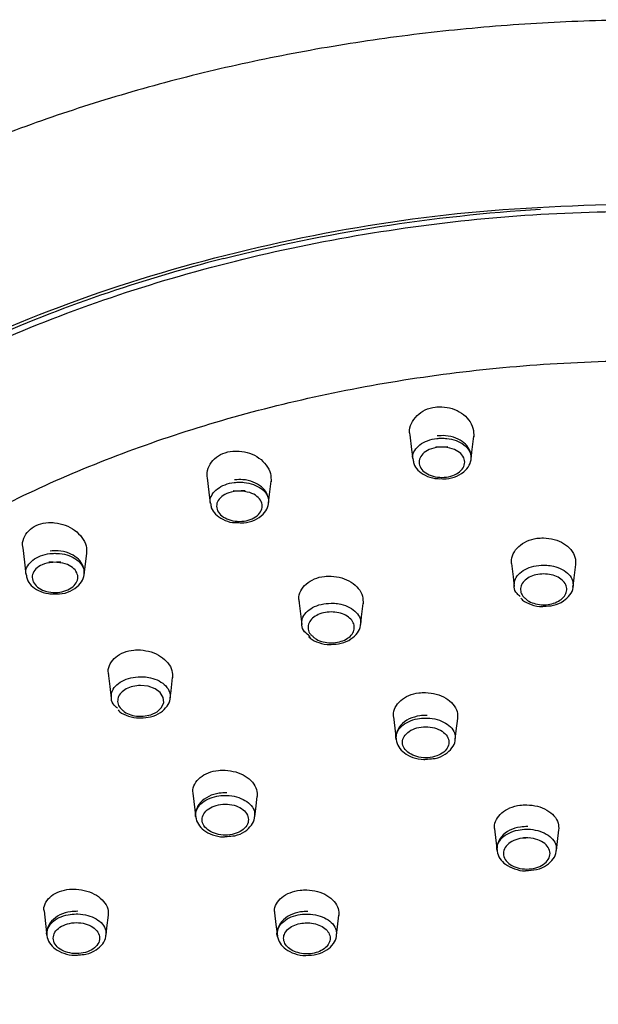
# Model space of a CAD drawing. Header units: inches. Extents: x 0 to 77643, y -44170 to 0.
# Tile 31 of 159: x 68470.09 to 68472.76, y -42942.02 to -42937.49. Entities that reach past the tile are written whole.
import ezdxf

# ---------------------------------------------------------------- set-up
doc = ezdxf.new("R2010")
doc.units = ezdxf.units.IN
doc.header["$MEASUREMENT"] = 0
doc.layers.get('0').update_dxf_attribs({"lineweight": 0})
doc.layers.add('p--łazienka NP', color=150, linetype='Continuous', lineweight=25)

# ---------------------------------------------------------------- blocks, each defined once
blk = doc.blocks.new('natrysk')
at = {"linetype": 'Continuous'}
for p, q in [((-4.9947, 56.7866), (-4.9823, 56.682)), ((-5.9195, 56.4343), (-5.906, 56.3199))]:
    blk.add_line(p, q, dxfattribs=at)
at = {"linetype": 'Continuous', "flags": 128}
for points in [[(-4.9191, 58.0851), (-4.9112, 58.0179), (-4.9059, 57.9729)], [(-4.6364, 57.973), (-4.6325, 58.0061), (-4.6238, 58.0801)], [(-5.8534, 57.8875), (-5.8456, 57.8214), (-5.8396, 57.7702)], [(-5.5703, 57.7704), (-5.567, 57.7982), (-5.5582, 57.8725)], [(-6.7042, 57.5647), (-6.6965, 57.4997), (-6.6898, 57.4423)], [(-6.4207, 57.4425), (-6.4179, 57.4659), (-6.4091, 57.5405)], [(-4.4504, 57.4927), (-4.4431, 57.431), (-4.4379, 57.3868)], [(-4.1658, 57.3868), (-4.1611, 57.4267), (-4.1538, 57.4884)], [(-5.4306, 57.3221), (-5.4233, 57.2603), (-5.4176, 57.2114)], [(-5.1455, 57.2115), (-5.1413, 57.2474), (-5.134, 57.3092)], [(-6.3095, 56.988), (-6.3022, 56.9259), (-6.2959, 56.8727)], [(-6.024, 56.8728), (-6.0202, 56.9054), (-6.0128, 56.9675)], [(-6.1481, 56.789), (-6.1137, 56.7956), (-6.0846, 56.8094), (-6.0639, 56.8289), (-6.0541, 56.8519), (-6.0562, 56.8757), (-6.07, 56.8977), (-6.0939, 56.9154), (-6.1253, 56.9269), (-6.1607, 56.9307)], [(-4.7094, 56.6819), (-4.7047, 56.7218), (-4.698, 56.7787)], [(-5.6339, 56.3255), (-5.6295, 56.3623), (-5.6228, 56.4195)], [(-4.5285, 56.2699), (-4.5222, 56.2162), (-4.5167, 56.1696)], [(-4.2431, 56.1695), (-4.2381, 56.212), (-4.2318, 56.2658)], [(-6.606, 55.8919), (-6.5992, 55.8343), (-6.5924, 55.7766)], [(-6.3201, 55.7793), (-6.316, 55.8143), (-6.3092, 55.8719)], [(-5.5428, 55.8834), (-5.5364, 55.8293), (-5.53, 55.7752)], [(-5.257, 55.7786), (-5.2524, 55.8179), (-5.246, 55.8719)]]:
    blk.add_lwpolyline(points, dxfattribs=at)
at = {"linetype": 'Continuous'}
for points, knots in [([(2.2021, 56.0148), (2.2031, 56.0445), (2.2075, 56.1709), (2.1832, 56.3938), (2.1288, 56.6814), (2.041, 56.9652), (1.9232, 57.244), (1.775, 57.5163), (1.5974, 57.7808), (1.391, 58.0361), (1.1569, 58.2808), (0.8963, 58.5134), (0.6108, 58.7328), (0.3018, 58.9376), (-0.0289, 59.1269), (-0.3794, 59.2995), (-0.7478, 59.4547), (-1.1322, 59.5916), (-1.5304, 59.7096), (-1.9403, 59.8082), (-2.3599, 59.8869), (-2.7869, 59.9452), (-3.2192, 59.9831), (-3.6544, 60.0002), (-4.0904, 59.9964), (-4.5248, 59.9719), (-4.9554, 59.9267), (-5.3801, 59.861), (-5.7965, 59.7752), (-6.2026, 59.6696), (-6.5962, 59.5447), (-6.9753, 59.401), (-7.3379, 59.2393), (-7.682, 59.0603), (-8.0058, 58.8649), (-8.3075, 58.6538), (-8.5854, 58.4283), (-8.8378, 58.1894), (-9.0633, 57.9385), (-9.2604, 57.6769), (-9.4281, 57.4062), (-9.5653, 57.1281), (-9.6715, 56.8442), (-9.7457, 56.5563), (-9.7891, 56.266), (-9.7974, 55.9753), (-9.7894, 55.7709), (-9.7697, 55.6649), (-9.7678, 55.6548)], [0, 0, 0, 0, 0.006763, 0.028794, 0.050826, 0.072896, 0.095036, 0.117267, 0.139598, 0.162025, 0.184535, 0.207111, 0.229735, 0.252392, 0.275066, 0.297748, 0.32043, 0.343107, 0.365776, 0.388439, 0.411095, 0.433745, 0.456391, 0.479034, 0.501677, 0.524321, 0.546969, 0.569621, 0.592281, 0.614951, 0.63763, 0.660321, 0.683024, 0.705738, 0.728461, 0.751185, 0.773903, 0.796602, 0.819266, 0.841876, 0.864412, 0.886856, 0.909195, 0.931427, 0.953565, 0.975632, 0.997665, 1, 1, 1, 1]), ([(-9.3921, 55.4262), (-9.3805, 55.6038), (-9.357, 55.9628), (-9.2007, 56.4161), (-9.0111, 56.7838), (-8.8204, 57.0716), (-8.5919, 57.3501), (-8.3292, 57.6143), (-8.0372, 57.86), (-7.7165, 58.0884), (-7.3648, 58.3002), (-6.8885, 58.5412), (-6.2624, 58.7874), (-5.4763, 58.9955), (-4.6454, 59.129), (-4.0805, 59.1455), (-3.7947, 59.1539)], [0, 0, 0, 0, 0.090987, 0.183869, 0.237026, 0.290183, 0.344889, 0.399594, 0.452493, 0.505393, 0.559811, 0.61423, 0.709564, 0.807123, 0.902446, 1, 1, 1, 1]), ([(-9.3224, 55.4368), (-9.3148, 55.5753), (-9.2997, 55.8526), (-9.1896, 56.263), (-9.0165, 56.6631), (-8.7738, 57.047), (-8.4691, 57.4106), (-8.1057, 57.7494), (-7.6867, 58.0581), (-7.2194, 58.3339), (-6.7087, 58.5736), (-6.1597, 58.7723), (-5.5808, 58.9293), (-4.9881, 59.0395), (-4.3903, 59.1066), (-3.9932, 59.1149), (-3.7947, 59.119)], [0, 0, 0, 0, 0.071821, 0.143865, 0.215675, 0.287507, 0.359568, 0.431402, 0.503172, 0.575169, 0.646935, 0.718776, 0.790849, 0.862689, 0.931344, 1, 1, 1, 1]), ([(-5.7774, 58.8984), (-5.9711, 58.849), (-6.1607, 58.7924), (-6.529, 58.6653), (-6.7078, 58.5948), (-7.0525, 58.4411), (-7.2185, 58.3579), (-7.5353, 58.1795), (-7.6862, 58.0844), (-7.8289, 57.984)], [0, 0, 0, 0, 0.25, 0.25, 0.5, 0.5, 0.75, 0.75, 1, 1, 1, 1]), ([(-8.7943, 55.1205), (-8.7928, 55.2349), (-8.7827, 55.3479), (-8.7461, 55.5706), (-8.7196, 55.6803), (-8.6166, 56.0035), (-8.5167, 56.2113), (-8.2611, 56.6072), (-8.1055, 56.7952), (-7.745, 57.147), (-7.5403, 57.3108), (-7.2012, 57.5351), (-7.0829, 57.6063), (-6.8365, 57.741), (-6.4521, 57.9314), (-6.0274, 58.0848), (-5.432, 58.2519), (-4.9635, 58.3492), (-4.4696, 58.3995), (-4.1356, 58.422), (-3.9661, 58.4278), (-3.7947, 58.4278)], [0, 0, 0, 0, 0.03125, 0.03125, 0.0625, 0.0625, 0.125, 0.125, 0.1875, 0.1875, 0.25, 0.25, 0.28125, 0.28125, 0.3125, 0.375, 0.375, 0.4375, 0.46875, 0.46875, 0.5, 0.5, 0.5, 0.5]), ([(-4.9174, 58.0854), (-4.9184, 58.0892), (-4.9228, 58.1069), (-4.9132, 58.1391), (-4.8886, 58.1756), (-4.8495, 58.202), (-4.8083, 58.2145), (-4.7818, 58.2149), (-4.7717, 58.215)], [0, 0, 0, 0, 0.058689, 0.267838, 0.475689, 0.679902, 0.878758, 1, 1, 1, 1]), ([(-4.7717, 58.215), (-4.7554, 58.2131), (-4.7227, 58.2093), (-4.679, 58.1872), (-4.6453, 58.1557), (-4.6243, 58.1167), (-4.6245, 58.0893), (-4.6246, 58.0757)], [0, 0, 0, 0, 0.195916, 0.392485, 0.593136, 0.79852, 1, 1, 1, 1]), ([(-4.7743, 57.8838), (-4.7667, 57.8832), (-4.7417, 57.8815), (-4.7002, 57.894), (-4.6615, 57.9187), (-4.6391, 57.9521), (-4.6334, 57.9878), (-4.6439, 58.0221), (-4.6688, 58.0513), (-4.7064, 58.0728), (-4.7506, 58.0834), (-4.7801, 58.0817), (-4.7926, 58.081)], [0, 0, 0, 0, 0.052516, 0.172837, 0.296322, 0.398572, 0.49267, 0.590842, 0.68848, 0.796519, 0.913203, 1, 1, 1, 1]), ([(-4.9041, 57.9732), (-4.905, 57.977), (-4.9083, 57.9909), (-4.8981, 58.0149), (-4.8744, 58.041), (-4.8383, 58.0602), (-4.8019, 58.0692), (-4.7792, 58.07), (-4.7717, 58.0703)], [0, 0, 0, 0, 0.078984, 0.283011, 0.487537, 0.692452, 0.8973, 1, 1, 1, 1]), ([(-4.7717, 58.0703), (-4.764, 58.0701), (-4.7412, 58.0693), (-4.7046, 58.0605), (-4.6682, 58.0414), (-4.6444, 58.0153), (-4.634, 57.9911), (-4.6373, 57.9772), (-4.6382, 57.9733)], [0, 0, 0, 0, 0.103388, 0.308027, 0.512452, 0.716523, 0.920069, 1, 1, 1, 1]), ([(-5.8516, 57.8878), (-5.8526, 57.8922), (-5.857, 57.9104), (-5.8468, 57.9423), (-5.8218, 57.9771), (-5.7827, 58.0013), (-5.742, 58.0117), (-5.7159, 58.0112), (-5.7061, 58.0109)], [0, 0, 0, 0, 0.0667451, 0.275928, 0.4822193, 0.6837798, 0.8805808, 1, 1, 1, 1]), ([(-5.7061, 58.0109), (-5.6896, 58.0085), (-5.6566, 58.0035), (-5.6126, 57.98), (-5.5789, 57.9473), (-5.5584, 57.9085), (-5.559, 57.8819), (-5.5592, 57.8691)], [0, 0, 0, 0, 0.198243, 0.397314, 0.60086, 0.807869, 1, 1, 1, 1]), ([(-4.7437, 58.03), (-4.7993, 58.0299), (-4.8264, 58.0222), (-4.8556, 58.0027), (-4.8633, 57.9949), (-4.8738, 57.9778), (-4.8765, 57.9687), (-4.8764, 57.9502), (-4.8736, 57.9411), (-4.8629, 57.9242), (-4.855, 57.9164), (-4.8356, 57.9035), (-4.8238, 57.8983), (-4.7984, 57.8914), (-4.7846, 57.8896), (-4.7571, 57.8897), (-4.7431, 57.8916), (-4.7178, 57.8986), (-4.7061, 57.9039), (-4.6868, 57.9169), (-4.679, 57.9247), (-4.6686, 57.9416), (-4.6658, 57.9508), (-4.6659, 57.9785), (-4.6774, 57.9967), (-4.7165, 58.0226), (-4.7437, 58.03), (-4.7993, 58.0299)], [0, 0, 0, 0, 0.125, 0.125, 0.1875, 0.1875, 0.25, 0.25, 0.3125, 0.3125, 0.375, 0.375, 0.4375, 0.4375, 0.5, 0.5, 0.5625, 0.5625, 0.625, 0.625, 0.6875, 0.6875, 0.75, 0.75, 0.875, 0.875, 1, 1, 1, 1]), ([(-4.9037, 57.9728), (-4.9032, 57.9661), (-4.9018, 57.9478), (-4.8821, 57.9214), (-4.8491, 57.8975), (-4.8104, 57.8834), (-4.784, 57.8837), (-4.7743, 57.8838)], [0, 0, 0, 0, 0.126966, 0.3470575, 0.5855924, 0.8484561, 1, 1, 1, 1]), ([(-5.8378, 57.77), (-5.8387, 57.7739), (-5.8421, 57.7877), (-5.832, 57.8117), (-5.8086, 57.838), (-5.7726, 57.8573), (-5.7363, 57.8664), (-5.7135, 57.8673), (-5.7059, 57.8676)], [0, 0, 0, 0, 0.078907, 0.282701, 0.487128, 0.692227, 0.897074, 1, 1, 1, 1]), ([(-5.7077, 57.6811), (-5.7, 57.6806), (-5.675, 57.6789), (-5.6335, 57.6916), (-5.595, 57.7164), (-5.5728, 57.7499), (-5.5673, 57.7856), (-5.5779, 57.8198), (-5.603, 57.849), (-5.6408, 57.8704), (-5.685, 57.8808), (-5.7144, 57.879), (-5.7269, 57.8783)], [0, 0, 0, 0, 0.052744, 0.173, 0.296472, 0.398656, 0.492772, 0.59095, 0.688707, 0.796847, 0.913436, 1, 1, 1, 1]), ([(-5.7059, 57.8676), (-5.6983, 57.8674), (-5.6755, 57.8668), (-5.6389, 57.8581), (-5.6024, 57.8391), (-5.5785, 57.8131), (-5.5679, 57.7888), (-5.5711, 57.7748), (-5.5721, 57.7707)], [0, 0, 0, 0, 0.102969, 0.306935, 0.510578, 0.713925, 0.916912, 1, 1, 1, 1]), ([(-5.6779, 57.8275), (-5.7334, 57.8271), (-5.7605, 57.8194), (-5.7895, 57.7998), (-5.7972, 57.792), (-5.8076, 57.7748), (-5.8102, 57.7657), (-5.81, 57.7473), (-5.8072, 57.7381), (-5.7965, 57.7213), (-5.7885, 57.7135), (-5.769, 57.7007), (-5.7572, 57.6955), (-5.7318, 57.6887), (-5.718, 57.6869), (-5.6905, 57.6871), (-5.6766, 57.689), (-5.6513, 57.6961), (-5.6397, 57.7014), (-5.6204, 57.7144), (-5.6127, 57.7223), (-5.6023, 57.7393), (-5.5996, 57.7485), (-5.5999, 57.7761), (-5.6114, 57.7943), (-5.6506, 57.8201), (-5.6779, 57.8275), (-5.7334, 57.8271)], [0, 0, 0, 0, 0.125, 0.125, 0.1875, 0.1875, 0.25, 0.25, 0.3125, 0.3125, 0.375, 0.375, 0.4375, 0.4375, 0.5, 0.5, 0.5625, 0.5625, 0.625, 0.625, 0.6875, 0.6875, 0.75, 0.75, 0.875, 0.875, 1, 1, 1, 1]), ([(-5.8374, 57.77), (-5.8369, 57.7632), (-5.8354, 57.7448), (-5.8155, 57.7183), (-5.7823, 57.6946), (-5.7436, 57.6806), (-5.7173, 57.681), (-5.7077, 57.6811)], [0, 0, 0, 0, 0.1291152, 0.3489331, 0.5872145, 0.8495397, 1, 1, 1, 1]), ([(-6.7022, 57.565), (-6.7033, 57.5698), (-6.7076, 57.5883), (-6.697, 57.6194), (-6.6716, 57.6521), (-6.6327, 57.674), (-6.5924, 57.6826), (-6.5666, 57.6813), (-6.5569, 57.6808)], [0, 0, 0, 0, 0.074029, 0.281981, 0.485754, 0.684834, 0.880789, 1, 1, 1, 1]), ([(-6.5569, 57.6808), (-6.5403, 57.6778), (-6.5069, 57.6718), (-6.4625, 57.6471), (-6.4289, 57.6137), (-6.409, 57.5754), (-6.4099, 57.5499), (-6.4103, 57.538)], [0, 0, 0, 0, 0.201345, 0.403577, 0.609727, 0.81749, 1, 1, 1, 1]), ([(-4.4482, 57.4894), (-4.4492, 57.4929), (-4.4534, 57.5091), (-4.4437, 57.5385), (-4.4195, 57.5722), (-4.3807, 57.5972), (-4.3393, 57.6097), (-4.3124, 57.6106), (-4.302, 57.611)], [0, 0, 0, 0, 0.057967, 0.263338, 0.468571, 0.672331, 0.874665, 1, 1, 1, 1]), ([(-4.302, 57.611), (-4.2855, 57.6095), (-4.2523, 57.6066), (-4.208, 57.5867), (-4.1744, 57.5578), (-4.1541, 57.5224), (-4.1544, 57.4976), (-4.1546, 57.4855)], [0, 0, 0, 0, 0.200735, 0.401514, 0.603777, 0.80762, 1, 1, 1, 1]), ([(-6.6879, 57.4421), (-6.6889, 57.4458), (-6.6923, 57.4594), (-6.6825, 57.4834), (-6.6593, 57.5097), (-6.6233, 57.5292), (-6.5871, 57.5384), (-6.5643, 57.5394), (-6.5567, 57.5397)], [0, 0, 0, 0, 0.07589, 0.280193, 0.485222, 0.691099, 0.896472, 1, 1, 1, 1]), ([(-6.5575, 57.3532), (-6.5498, 57.3527), (-6.5246, 57.3512), (-6.4832, 57.364), (-6.4449, 57.3891), (-6.423, 57.4226), (-6.4177, 57.4584), (-6.4286, 57.4925), (-6.4539, 57.5215), (-6.4919, 57.5428), (-6.536, 57.553), (-6.5653, 57.5511), (-6.5777, 57.5503)], [0, 0, 0, 0, 0.053405, 0.1736, 0.297075, 0.399142, 0.493299, 0.591488, 0.689415, 0.797779, 0.914383, 1, 1, 1, 1]), ([(-6.5567, 57.5397), (-6.5491, 57.5395), (-6.5263, 57.539), (-6.4898, 57.5304), (-6.4533, 57.5115), (-6.4291, 57.4857), (-6.4184, 57.4613), (-6.4215, 57.447), (-6.4225, 57.4428)], [0, 0, 0, 0, 0.102425, 0.305489, 0.508383, 0.711104, 0.913656, 1, 1, 1, 1]), ([(-6.5285, 57.4996), (-6.584, 57.4991), (-6.611, 57.4914), (-6.6495, 57.4651), (-6.6606, 57.4468), (-6.6602, 57.4192), (-6.6573, 57.41), (-6.6465, 57.3932), (-6.6385, 57.3854), (-6.619, 57.3727), (-6.6072, 57.3675), (-6.5817, 57.3607), (-6.5679, 57.359), (-6.5404, 57.3592), (-6.5265, 57.3612), (-6.5013, 57.3684), (-6.4897, 57.3737), (-6.4706, 57.3868), (-6.4629, 57.3947), (-6.4526, 57.4116), (-6.45, 57.4208), (-6.4503, 57.4484), (-6.4619, 57.4666), (-6.5013, 57.4923), (-6.5285, 57.4996), (-6.584, 57.4991)], [0, 0, 0, 0, 0.125, 0.125, 0.25, 0.25, 0.3125, 0.3125, 0.375, 0.375, 0.4375, 0.4375, 0.5, 0.5, 0.5625, 0.5625, 0.625, 0.625, 0.6875, 0.6875, 0.75, 0.75, 0.875, 0.875, 1, 1, 1, 1]), ([(-4.4371, 57.3868), (-4.4373, 57.396), (-4.4378, 57.4154), (-4.4196, 57.4433), (-4.3889, 57.4664), (-4.348, 57.4822), (-4.3173, 57.4842), (-4.302, 57.4852)], [0, 0, 0, 0, 0.181932, 0.386495, 0.591091, 0.795767, 1, 1, 1, 1]), ([(-4.302, 57.4852), (-4.297, 57.4851), (-4.2816, 57.4848), (-4.2515, 57.4801), (-4.2149, 57.4667), (-4.1841, 57.4434), (-4.1659, 57.4156), (-4.1663, 57.3962), (-4.1665, 57.3871)], [0, 0, 0, 0, 0.067004, 0.205488, 0.409937, 0.614428, 0.818882, 1, 1, 1, 1]), ([(-6.6876, 57.4421), (-6.687, 57.4351), (-6.6854, 57.4166), (-6.6653, 57.39), (-6.6319, 57.3664), (-6.5932, 57.3526), (-6.567, 57.3531), (-6.5575, 57.3532)], [0, 0, 0, 0, 0.132035, 0.351679, 0.58981, 0.851641, 1, 1, 1, 1]), ([(-5.4283, 57.3179), (-5.4293, 57.3216), (-5.4335, 57.338), (-5.4236, 57.3671), (-5.3992, 57.3997), (-5.3604, 57.4233), (-5.3192, 57.4345), (-5.2924, 57.4347), (-5.2822, 57.4348)], [0, 0, 0, 0, 0.061192, 0.266738, 0.471303, 0.673972, 0.875495, 1, 1, 1, 1]), ([(-5.2822, 57.4348), (-5.2656, 57.433), (-5.2323, 57.4292), (-5.1879, 57.4083), (-5.1543, 57.3787), (-5.1342, 57.3432), (-5.1347, 57.3188), (-5.1349, 57.307)], [0, 0, 0, 0, 0.201571, 0.403313, 0.606788, 0.81159, 1, 1, 1, 1]), ([(-4.302, 57.4449), (-4.3139, 57.4441), (-4.3379, 57.4425), (-4.3698, 57.4302), (-4.394, 57.4121), (-4.4079, 57.3895), (-4.4094, 57.3654), (-4.4021, 57.3453), (-4.3909, 57.3359), (-4.3872, 57.3328)], [0, 0, 0, 0, 0.15371, 0.30765, 0.461573, 0.615469, 0.768948, 0.922979, 1, 1, 1, 1]), ([(-4.2905, 57.303), (-4.2787, 57.3046), (-4.2551, 57.3079), (-4.2253, 57.3223), (-4.2041, 57.342), (-4.1939, 57.3654), (-4.1958, 57.3897), (-4.2097, 57.4122), (-4.234, 57.4303), (-4.2659, 57.4425), (-4.29, 57.4441), (-4.302, 57.4449)], [0, 0, 0, 0, 0.111136, 0.222215, 0.333361, 0.44423, 0.555233, 0.666348, 0.777504, 0.888647, 1, 1, 1, 1]), ([(-4.4101, 57.3408), (-4.4152, 57.3451), (-4.4296, 57.3574), (-4.4383, 57.3744), (-4.4372, 57.3857), (-4.4371, 57.3868)], [0, 0, 0, 0, 0.325807, 0.934371, 1, 1, 1, 1]), ([(-4.3022, 57.2957), (-4.2868, 57.2964), (-4.2537, 57.298), (-4.21, 57.3174), (-4.1801, 57.3463), (-4.1658, 57.3716), (-4.1666, 57.3852), (-4.1667, 57.3871)], [0, 0, 0, 0, 0.233347, 0.504026, 0.747038, 0.965777, 1, 1, 1, 1]), ([(-5.4168, 57.2115), (-5.417, 57.2205), (-5.4175, 57.2398), (-5.3995, 57.2677), (-5.3689, 57.2909), (-5.3281, 57.3067), (-5.2974, 57.3088), (-5.2821, 57.3098)], [0, 0, 0, 0, 0.180407, 0.385322, 0.590323, 0.795423, 1, 1, 1, 1]), ([(-5.2821, 57.3098), (-5.2771, 57.3098), (-5.2618, 57.3095), (-5.2316, 57.3048), (-5.195, 57.2915), (-5.1641, 57.2683), (-5.1457, 57.2404), (-5.1461, 57.2208), (-5.1462, 57.2115)], [0, 0, 0, 0, 0.066815, 0.204905, 0.408712, 0.612474, 0.81624, 1, 1, 1, 1]), ([(-4.4067, 57.3325), (-4.4042, 57.3297), (-4.3924, 57.3164), (-4.3585, 57.3028), (-4.3235, 57.2932), (-4.3043, 57.2954), (-4.3022, 57.2957)], [0, 0, 0, 0, 0.109609, 0.514261, 0.945025, 1, 1, 1, 1]), ([(-4.3872, 57.3328), (-4.3839, 57.3294), (-4.3741, 57.3193), (-4.3479, 57.3084), (-4.3175, 57.3022), (-4.298, 57.3027), (-4.2905, 57.303)], [0, 0, 0, 0, 0.160073, 0.480195, 0.800338, 1, 1, 1, 1]), ([(-5.282, 57.2695), (-5.294, 57.2687), (-5.3179, 57.267), (-5.3497, 57.2547), (-5.3739, 57.2366), (-5.3877, 57.2139), (-5.3891, 57.1898), (-5.3817, 57.1698), (-5.3705, 57.1604), (-5.3667, 57.1573)], [0, 0, 0, 0, 0.153697, 0.307698, 0.461672, 0.615579, 0.769053, 0.923017, 1, 1, 1, 1]), ([(-5.27, 57.1276), (-5.2582, 57.1293), (-5.2346, 57.1326), (-5.2049, 57.1471), (-5.1837, 57.1668), (-5.1736, 57.1903), (-5.1757, 57.2145), (-5.1896, 57.237), (-5.214, 57.2551), (-5.246, 57.2672), (-5.27, 57.2688), (-5.282, 57.2695)], [0, 0, 0, 0, 0.111176, 0.222274, 0.33345, 0.444336, 0.555345, 0.666421, 0.777517, 0.888629, 1, 1, 1, 1]), ([(-5.3803, 57.1566), (-5.3888, 57.1636), (-5.4068, 57.1785), (-5.418, 57.1989), (-5.4169, 57.2103), (-5.4168, 57.2115)], [0, 0, 0, 0, 0.441044, 0.941544, 1, 1, 1, 1]), ([(-5.2816, 57.1203), (-5.2662, 57.1211), (-5.2331, 57.1228), (-5.1895, 57.1423), (-5.1598, 57.1711), (-5.1456, 57.1964), (-5.1464, 57.21), (-5.1465, 57.2117)], [0, 0, 0, 0, 0.233671, 0.504782, 0.74809, 0.967099, 1, 1, 1, 1]), ([(-5.3861, 57.1569), (-5.3836, 57.1541), (-5.3718, 57.1409), (-5.3379, 57.1273), (-5.3029, 57.1178), (-5.2838, 57.1201), (-5.2816, 57.1203)], [0, 0, 0, 0, 0.108686, 0.513886, 0.945016, 1, 1, 1, 1]), ([(-5.3667, 57.1573), (-5.3634, 57.1539), (-5.3536, 57.1438), (-5.3274, 57.1329), (-5.2969, 57.1268), (-5.2774, 57.1274), (-5.27, 57.1276)], [0, 0, 0, 0, 0.160036, 0.480244, 0.800454, 1, 1, 1, 1]), ([(-6.3071, 56.983), (-6.3081, 56.9869), (-6.3122, 57.0032), (-6.3021, 57.0317), (-6.2776, 57.063), (-6.2388, 57.0851), (-6.1978, 57.0951), (-6.1712, 57.0947), (-6.161, 57.0945)], [0, 0, 0, 0, 0.063923, 0.269014, 0.47252, 0.674273, 0.875561, 1, 1, 1, 1]), ([(-6.161, 57.0945), (-6.1443, 57.0923), (-6.1109, 57.0879), (-6.0663, 57.0662), (-6.0328, 57.0361), (-6.0129, 57.0009), (-6.0135, 56.9771), (-6.0138, 56.9659)], [0, 0, 0, 0, 0.202947, 0.406112, 0.610806, 0.816181, 1, 1, 1, 1]), ([(-6.2951, 56.8727), (-6.2953, 56.8817), (-6.2959, 56.9009), (-6.2781, 56.9287), (-6.2475, 56.952), (-6.2068, 56.9679), (-6.1762, 56.97), (-6.1609, 56.9711)], [0, 0, 0, 0, 0.179028, 0.384313, 0.589731, 0.79518, 1, 1, 1, 1]), ([(-6.1609, 56.9711), (-6.1559, 56.971), (-6.1405, 56.9707), (-6.1104, 56.9661), (-6.0737, 56.9529), (-6.0428, 56.9297), (-6.0243, 56.9019), (-6.0245, 56.8823), (-6.0247, 56.873)], [0, 0, 0, 0, 0.066842, 0.204932, 0.408671, 0.612347, 0.816058, 1, 1, 1, 1]), ([(-6.1607, 56.9307), (-6.1726, 56.9299), (-6.1965, 56.9282), (-6.2283, 56.9158), (-6.2524, 56.8977), (-6.2661, 56.875), (-6.2674, 56.8509), (-6.2599, 56.8309), (-6.2486, 56.8215), (-6.2449, 56.8184)], [0, 0, 0, 0, 0.153623, 0.307639, 0.461681, 0.615637, 0.769122, 0.923051, 1, 1, 1, 1]), ([(-6.2677, 56.8263), (-6.2728, 56.8306), (-6.2873, 56.8428), (-6.2962, 56.86), (-6.2952, 56.8714), (-6.2951, 56.8727)], [0, 0, 0, 0, 0.323172, 0.924823, 1, 1, 1, 1]), ([(-6.1597, 56.7816), (-6.1444, 56.7824), (-6.1112, 56.7842), (-6.0677, 56.8037), (-6.0381, 56.8326), (-6.024, 56.8579), (-6.0248, 56.8713), (-6.0249, 56.873)], [0, 0, 0, 0, 0.234089, 0.505577, 0.749123, 0.968403, 1, 1, 1, 1]), ([(-4.9926, 56.7838), (-4.9935, 56.7872), (-4.9976, 56.8028), (-4.9878, 56.8307), (-4.9636, 56.8625), (-4.9249, 56.8858), (-4.8836, 56.8973), (-4.8566, 56.8979), (-4.8463, 56.8981)], [0, 0, 0, 0, 0.05878, 0.263429, 0.467661, 0.671005, 0.873886, 1, 1, 1, 1]), ([(-4.8463, 56.8981), (-4.8296, 56.8965), (-4.7962, 56.8934), (-4.7517, 56.8737), (-4.7182, 56.8455), (-4.6981, 56.8116), (-4.6986, 56.7882), (-4.6989, 56.777)], [0, 0, 0, 0, 0.202759, 0.405518, 0.609136, 0.813413, 1, 1, 1, 1]), ([(-6.2642, 56.8179), (-6.2617, 56.8152), (-6.2499, 56.802), (-6.216, 56.7885), (-6.181, 56.7791), (-6.1618, 56.7814), (-6.1597, 56.7816)], [0, 0, 0, 0, 0.107988, 0.513739, 0.945216, 1, 1, 1, 1]), ([(-6.2449, 56.8184), (-6.2416, 56.815), (-6.2317, 56.805), (-6.2055, 56.7942), (-6.175, 56.7881), (-6.1556, 56.7887), (-6.1481, 56.789)], [0, 0, 0, 0, 0.160024, 0.480281, 0.80054, 1, 1, 1, 1]), ([(-4.9819, 56.6821), (-4.9821, 56.6826), (-4.9859, 56.6932), (-4.979, 56.7149), (-4.9602, 56.743), (-4.9268, 56.7651), (-4.887, 56.7784), (-4.8589, 56.78), (-4.8462, 56.7807)], [0, 0, 0, 0, 0.011642, 0.216493, 0.420818, 0.62568, 0.830692, 1, 1, 1, 1]), ([(-4.8388, 56.7926), (-4.8503, 56.7924), (-4.8793, 56.7919), (-4.9239, 56.7781), (-4.9611, 56.7512), (-4.9815, 56.7165), (-4.9848, 56.6803), (-4.9721, 56.6463), (-4.9449, 56.6175), (-4.905, 56.5974), (-4.8657, 56.588), (-4.8428, 56.5909), (-4.8369, 56.5916)], [0, 0, 0, 0, 0.079667, 0.201043, 0.326966, 0.430055, 0.526142, 0.625575, 0.726546, 0.838852, 0.959064, 1, 1, 1, 1]), ([(-4.8462, 56.7807), (-4.8436, 56.7807), (-4.8256, 56.7805), (-4.7924, 56.7753), (-4.7527, 56.7587), (-4.7239, 56.7342), (-4.7085, 56.7073), (-4.7102, 56.6895), (-4.7109, 56.682)], [0, 0, 0, 0, 0.035517, 0.239672, 0.443581, 0.647477, 0.851631, 1, 1, 1, 1]), ([(-4.8461, 56.7404), (-4.8603, 56.7403), (-4.8743, 56.7384), (-4.9, 56.7312), (-4.9119, 56.7259), (-4.9316, 56.7127), (-4.9395, 56.7047), (-4.9502, 56.6875), (-4.9529, 56.6781), (-4.9529, 56.6594), (-4.9501, 56.6501), (-4.9392, 56.6327), (-4.9313, 56.6248), (-4.9015, 56.605), (-4.8738, 56.5974), (-4.8174, 56.5975), (-4.7897, 56.6052), (-4.7601, 56.6251), (-4.7522, 56.6331), (-4.7415, 56.6504), (-4.7388, 56.6598), (-4.7389, 56.6784), (-4.7417, 56.6878), (-4.7524, 56.705), (-4.7604, 56.7129), (-4.7902, 56.7328), (-4.8179, 56.7404), (-4.8461, 56.7404)], [0, 0, 0, 0, 0.0625, 0.0625, 0.125, 0.125, 0.1875, 0.1875, 0.25, 0.25, 0.3125, 0.3125, 0.375, 0.375, 0.5, 0.5, 0.625, 0.625, 0.6875, 0.6875, 0.75, 0.75, 0.8125, 0.8125, 0.875, 0.875, 1, 1, 1, 1]), ([(-4.8369, 56.5916), (-4.8252, 56.5921), (-4.7957, 56.5935), (-4.755, 56.6117), (-4.7244, 56.6403), (-4.7097, 56.666), (-4.7104, 56.68), (-4.7105, 56.6822)], [0, 0, 0, 0, 0.186414, 0.470648, 0.727547, 0.958661, 1, 1, 1, 1]), ([(-5.9174, 56.4309), (-5.9183, 56.4344), (-5.9224, 56.4498), (-5.9125, 56.4772), (-5.8881, 56.5078), (-5.8494, 56.5298), (-5.8082, 56.5402), (-5.7813, 56.5402), (-5.771, 56.5403)], [0, 0, 0, 0, 0.060233, 0.264623, 0.468266, 0.671117, 0.873912, 1, 1, 1, 1]), ([(-5.771, 56.5403), (-5.7543, 56.5384), (-5.7209, 56.5346), (-5.6763, 56.5143), (-5.6427, 56.4857), (-5.6229, 56.4521), (-5.6234, 56.4291), (-5.6237, 56.4183)], [0, 0, 0, 0, 0.203654, 0.40734, 0.611766, 0.816483, 1, 1, 1, 1]), ([(-5.9063, 56.3256), (-5.9065, 56.3261), (-5.9103, 56.3365), (-5.9034, 56.3582), (-5.8847, 56.3863), (-5.8514, 56.4084), (-5.8117, 56.4218), (-5.7837, 56.4235), (-5.771, 56.4242)], [0, 0, 0, 0, 0.0102866, 0.2154394, 0.4200755, 0.6252636, 0.830588, 1, 1, 1, 1]), ([(-5.7635, 56.4361), (-5.775, 56.4359), (-5.8039, 56.4353), (-5.8485, 56.4215), (-5.8857, 56.3945), (-5.9059, 56.3598), (-5.9091, 56.3236), (-5.8963, 56.2897), (-5.8691, 56.2609), (-5.8291, 56.2409), (-5.7898, 56.2315), (-5.767, 56.2344), (-5.7612, 56.2352)], [0, 0, 0, 0, 0.079689, 0.201083, 0.327037, 0.430087, 0.526188, 0.625611, 0.726653, 0.839035, 0.95927, 1, 1, 1, 1]), ([(-5.771, 56.4242), (-5.7683, 56.4242), (-5.7503, 56.424), (-5.7171, 56.4189), (-5.6774, 56.4023), (-5.6486, 56.3779), (-5.6331, 56.351), (-5.6347, 56.3332), (-5.6354, 56.3257)], [0, 0, 0, 0, 0.035625, 0.239629, 0.443382, 0.647122, 0.851146, 1, 1, 1, 1]), ([(-5.7708, 56.3839), (-5.7849, 56.3838), (-5.7989, 56.3819), (-5.8246, 56.3746), (-5.8365, 56.3693), (-5.8561, 56.356), (-5.864, 56.3481), (-5.8746, 56.3308), (-5.8773, 56.3215), (-5.8772, 56.3027), (-5.8744, 56.2935), (-5.8635, 56.2761), (-5.8555, 56.2683), (-5.8257, 56.2485), (-5.7979, 56.2409), (-5.7416, 56.2411), (-5.7139, 56.2489), (-5.6844, 56.2688), (-5.6765, 56.2768), (-5.666, 56.2941), (-5.6632, 56.3035), (-5.6634, 56.3221), (-5.6662, 56.3315), (-5.677, 56.3487), (-5.685, 56.3566), (-5.7149, 56.3763), (-5.7426, 56.3839), (-5.7708, 56.3839)], [0, 0, 0, 0, 0.0625, 0.0625, 0.125, 0.125, 0.1875, 0.1875, 0.25, 0.25, 0.3125, 0.3125, 0.375, 0.375, 0.5, 0.5, 0.625, 0.625, 0.6875, 0.6875, 0.75, 0.75, 0.8125, 0.8125, 0.875, 0.875, 1, 1, 1, 1]), ([(-4.5266, 56.268), (-4.5275, 56.2713), (-4.5316, 56.2863), (-4.5218, 56.3136), (-4.4976, 56.3447), (-4.4589, 56.3679), (-4.4176, 56.3796), (-4.3905, 56.3805), (-4.3801, 56.3808)], [0, 0, 0, 0, 0.05731, 0.261616, 0.465786, 0.669523, 0.873091, 1, 1, 1, 1]), ([(-4.3801, 56.3808), (-4.3634, 56.3794), (-4.33, 56.3767), (-4.2855, 56.358), (-4.252, 56.3308), (-4.232, 56.298), (-4.2325, 56.2751), (-4.2327, 56.2643)], [0, 0, 0, 0, 0.203357, 0.406677, 0.610446, 0.814557, 1, 1, 1, 1]), ([(-5.7612, 56.2352), (-5.7495, 56.2357), (-5.7199, 56.2372), (-5.6792, 56.2554), (-5.6488, 56.284), (-5.6341, 56.3097), (-5.6348, 56.3236), (-5.635, 56.3257)], [0, 0, 0, 0, 0.187086, 0.471612, 0.728655, 0.959912, 1, 1, 1, 1]), ([(-4.5166, 56.1696), (-4.5167, 56.1697), (-4.5204, 56.1797), (-4.5139, 56.2011), (-4.4958, 56.2295), (-4.4628, 56.2519), (-4.4226, 56.266), (-4.3936, 56.2677), (-4.3801, 56.2685)], [0, 0, 0, 0, 0.002163, 0.206679, 0.410985, 0.615624, 0.820576, 1, 1, 1, 1]), ([(-4.3749, 56.2804), (-4.3864, 56.2801), (-4.4154, 56.2793), (-4.4599, 56.265), (-4.4966, 56.2376), (-4.5163, 56.2026), (-4.5189, 56.1663), (-4.5055, 56.1325), (-4.4778, 56.1038), (-4.4372, 56.0846), (-4.4031, 56.0754), (-4.3855, 56.0773), (-4.3852, 56.0774)], [0, 0, 0, 0, 0.082705, 0.208941, 0.339906, 0.446532, 0.546347, 0.649543, 0.75481, 0.872115, 0.997204, 1, 1, 1, 1]), ([(-4.3801, 56.2685), (-4.3782, 56.2685), (-4.361, 56.2683), (-4.3284, 56.2636), (-4.2882, 56.2474), (-4.2588, 56.2232), (-4.2425, 56.1959), (-4.2439, 56.1776), (-4.2445, 56.1696)], [0, 0, 0, 0, 0.025024, 0.229438, 0.433482, 0.637557, 0.841949, 1, 1, 1, 1]), ([(-4.3659, 56.2282), (-4.3942, 56.2281), (-4.4083, 56.2262), (-4.4341, 56.219), (-4.4461, 56.2137), (-4.4658, 56.2005), (-4.4738, 56.1925), (-4.4845, 56.1752), (-4.4873, 56.1658), (-4.4872, 56.147), (-4.4845, 56.1377), (-4.4736, 56.1203), (-4.4657, 56.1124), (-4.4358, 56.0924), (-4.408, 56.0848), (-4.3515, 56.0848), (-4.3238, 56.0925), (-4.2939, 56.1125), (-4.286, 56.1205), (-4.2753, 56.1378), (-4.2726, 56.1472), (-4.2726, 56.1659), (-4.2754, 56.1753), (-4.2862, 56.1926), (-4.2941, 56.2006), (-4.314, 56.2138), (-4.3259, 56.2191), (-4.352, 56.2263), (-4.3659, 56.2282), (-4.3942, 56.2281)], [0, 0, 0, 0, 0.0625, 0.0625, 0.125, 0.125, 0.1875, 0.1875, 0.25, 0.25, 0.3125, 0.3125, 0.375, 0.375, 0.5, 0.5, 0.625, 0.625, 0.6875, 0.6875, 0.75, 0.75, 0.8125, 0.8125, 0.875, 0.875, 0.9375, 0.9375, 1, 1, 1, 1]), ([(-4.3852, 56.0774), (-4.3678, 56.0782), (-4.3326, 56.0799), (-4.287, 56.1001), (-4.2572, 56.1293), (-4.2431, 56.1546), (-4.2439, 56.1681), (-4.244, 56.1698)], [0, 0, 0, 0, 0.254986, 0.519165, 0.756784, 0.970587, 1, 1, 1, 1]), ([(-6.6038, 55.8879), (-6.6047, 55.8913), (-6.6087, 55.9065), (-6.5988, 55.9329), (-6.5744, 55.9623), (-6.5358, 55.9831), (-6.4947, 55.9926), (-6.4678, 55.9922), (-6.4574, 55.9921)], [0, 0, 0, 0, 0.060274, 0.264097, 0.467234, 0.670029, 0.8733, 1, 1, 1, 1]), ([(-6.4574, 55.9921), (-6.4407, 55.9899), (-6.4071, 55.9857), (-6.3625, 55.9651), (-6.329, 55.9367), (-6.3092, 55.9036), (-6.3098, 55.8815), (-6.3101, 55.8711)], [0, 0, 0, 0, 0.20469, 0.409383, 0.614412, 0.819199, 1, 1, 1, 1]), ([(-5.5408, 55.8808), (-5.5416, 55.8841), (-5.5457, 55.8989), (-5.5358, 55.9255), (-5.5116, 55.9556), (-5.4729, 55.9775), (-5.4317, 55.9881), (-5.4047, 55.9884), (-5.3943, 55.9885)], [0, 0, 0, 0, 0.058089, 0.262252, 0.466068, 0.669512, 0.873084, 1, 1, 1, 1]), ([(-5.3943, 55.9885), (-5.3776, 55.9868), (-5.3441, 55.9834), (-5.2995, 55.964), (-5.266, 55.9364), (-5.2461, 55.9038), (-5.2466, 55.8815), (-5.2469, 55.871)], [0, 0, 0, 0, 0.204052, 0.408078, 0.612494, 0.816982, 1, 1, 1, 1]), ([(-6.5924, 55.7795), (-6.5926, 55.7799), (-6.5964, 55.7903), (-6.5895, 55.8119), (-6.5709, 55.84), (-6.5376, 55.8622), (-6.4981, 55.8756), (-6.47, 55.8773), (-6.4573, 55.878)], [0, 0, 0, 0, 0.009209, 0.214599, 0.419509, 0.624922, 0.830475, 1, 1, 1, 1]), ([(-6.4498, 55.8899), (-6.4613, 55.8897), (-6.4903, 55.8891), (-6.5348, 55.8752), (-6.5718, 55.8482), (-6.592, 55.8135), (-6.5951, 55.7773), (-6.5822, 55.7434), (-6.555, 55.7147), (-6.5149, 55.6948), (-6.4757, 55.6854), (-6.4529, 55.6884), (-6.4471, 55.6891)], [0, 0, 0, 0, 0.079719, 0.201123, 0.327093, 0.430104, 0.526218, 0.625646, 0.726742, 0.839198, 0.95946, 1, 1, 1, 1]), ([(-6.4573, 55.878), (-6.4547, 55.878), (-6.4367, 55.8779), (-6.4035, 55.8728), (-6.3637, 55.8563), (-6.3349, 55.8319), (-6.3193, 55.8049), (-6.3209, 55.787), (-6.3216, 55.7794)], [0, 0, 0, 0, 0.0356, 0.239194, 0.442549, 0.645888, 0.84956, 1, 1, 1, 1]), ([(-5.5304, 55.7786), (-5.5304, 55.7787), (-5.5342, 55.7886), (-5.5277, 55.81), (-5.5097, 55.8383), (-5.4768, 55.8608), (-5.4367, 55.8749), (-5.4078, 55.8767), (-5.3942, 55.8775)], [0, 0, 0, 0, 0.00076, 0.205568, 0.410193, 0.615146, 0.820414, 1, 1, 1, 1]), ([(-5.3889, 55.8894), (-5.4004, 55.8891), (-5.4295, 55.8883), (-5.4739, 55.8739), (-5.5106, 55.8464), (-5.5302, 55.8114), (-5.5326, 55.7752), (-5.5191, 55.7414), (-5.4913, 55.7127), (-5.4507, 55.6936), (-5.4165, 55.6844), (-5.3991, 55.6864), (-5.3987, 55.6864)], [0, 0, 0, 0, 0.08273, 0.208985, 0.339987, 0.446546, 0.546359, 0.649531, 0.754864, 0.872241, 0.997352, 1, 1, 1, 1]), ([(-5.3942, 55.8775), (-5.3924, 55.8775), (-5.3751, 55.8774), (-5.3425, 55.8728), (-5.3023, 55.8566), (-5.2728, 55.8324), (-5.2564, 55.8051), (-5.2578, 55.7867), (-5.2583, 55.7786)], [0, 0, 0, 0, 0.02509, 0.22919, 0.432928, 0.636684, 0.840782, 1, 1, 1, 1]), ([(-6.4571, 55.8377), (-6.4712, 55.8376), (-6.4852, 55.8357), (-6.5109, 55.8284), (-6.5227, 55.823), (-6.5423, 55.8098), (-6.5501, 55.8018), (-6.5606, 55.7846), (-6.5634, 55.7752), (-6.5632, 55.7565), (-6.5604, 55.7472), (-6.5494, 55.7299), (-6.5415, 55.7221), (-6.5116, 55.7023), (-6.4838, 55.6948), (-6.4276, 55.695), (-6.3999, 55.7029), (-6.3705, 55.7228), (-6.3626, 55.7308), (-6.3521, 55.7481), (-6.3494, 55.7575), (-6.3496, 55.7761), (-6.3525, 55.7854), (-6.3633, 55.8026), (-6.3713, 55.8105), (-6.4012, 55.8302), (-6.4289, 55.8378), (-6.4571, 55.8377)], [0, 0, 0, 0, 0.0625, 0.0625, 0.125, 0.125, 0.1875, 0.1875, 0.25, 0.25, 0.3125, 0.3125, 0.375, 0.375, 0.5, 0.5, 0.625, 0.625, 0.6875, 0.6875, 0.75, 0.75, 0.8125, 0.8125, 0.875, 0.875, 1, 1, 1, 1]), ([(-5.3941, 55.8372), (-5.4047, 55.8365), (-5.4273, 55.8352), (-5.4587, 55.8241), (-5.4842, 55.8065), (-5.4994, 55.7842), (-5.5027, 55.7598), (-5.4937, 55.736), (-5.4735, 55.7156), (-5.4442, 55.7008), (-5.4136, 55.6942), (-5.3819, 55.6934), (-5.3506, 55.6984), (-5.3198, 55.7117), (-5.2973, 55.7311), (-5.2857, 55.7544), (-5.2862, 55.7789), (-5.2989, 55.8019), (-5.3223, 55.8208), (-5.3537, 55.8334), (-5.3792, 55.8371), (-5.3927, 55.8372), (-5.3941, 55.8372)], [0, 0, 0, 0, 0.047057, 0.100824, 0.154544, 0.208169, 0.261822, 0.315535, 0.369279, 0.422917, 0.476563, 0.510214, 0.563866, 0.617594, 0.67132, 0.724954, 0.778624, 0.832361, 0.88602, 0.939656, 0.993386, 1, 1, 1, 1]), ([(-6.4471, 55.6891), (-6.4354, 55.6897), (-6.4058, 55.6911), (-6.3652, 55.7094), (-6.3349, 55.7381), (-6.3203, 55.7637), (-6.321, 55.7776), (-6.3211, 55.7796)], [0, 0, 0, 0, 0.187699, 0.472464, 0.729627, 0.960957, 1, 1, 1, 1]), ([(-5.3987, 55.6864), (-5.3814, 55.6873), (-5.3461, 55.689), (-5.3006, 55.7093), (-5.271, 55.7386), (-5.2569, 55.7639), (-5.2578, 55.7773), (-5.2579, 55.7788)], [0, 0, 0, 0, 0.2556225, 0.5201641, 0.7579421, 0.9718803, 1, 1, 1, 1])]:
    blk.add_open_spline(points, degree=3, knots=knots, dxfattribs=at)
blk.add_open_spline([(-5.7774, 58.8984), (-5.3086, 59.018), (-4.8155, 59.0948), (-4.3157, 59.1261)], degree=3, dxfattribs=at)

msp = doc.modelspace()

# ---------------------------------------------------------------- block references
at = {"layer": 'p--łazienka NP', "linetype": 'Continuous', "lineweight": 30, "ltscale": 35}
msp.add_blockref('natrysk', (68476.8065, -42997.48637), dxfattribs=at)

doc.saveas('drawing.dxf')
